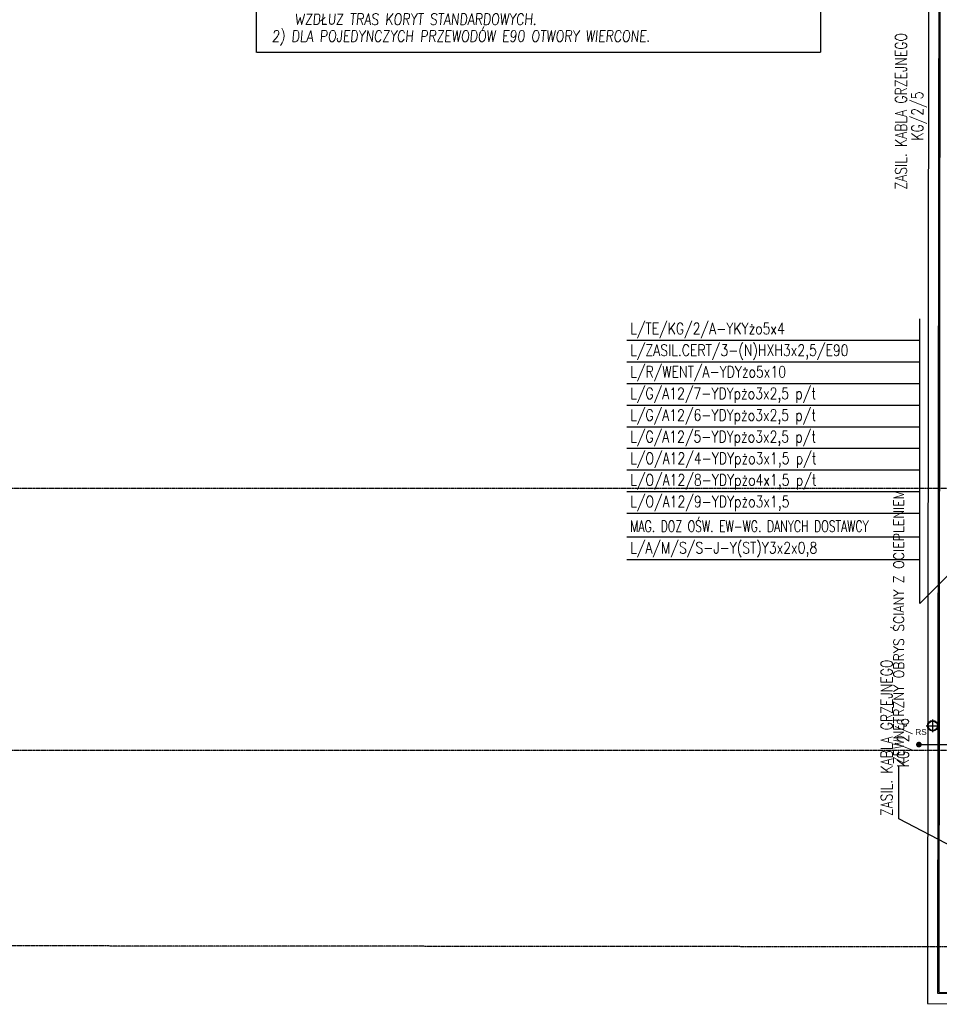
# Model space of a CAD drawing. Header units: inches. Extents: x -145354 to -97635, y 38777 to 78670.
# Tile 178 of 231: x -141192 to -139577, y 66625 to 68353. Entities that reach past the tile are written whole.
import ezdxf
from ezdxf.enums import TextEntityAlignment as Align

# ---------------------------------------------------------------- set-up
doc = ezdxf.new("R2010")
doc.units = ezdxf.units.IN
doc.header["$MEASUREMENT"] = 0
doc.linetypes.add('CENTER', pattern=[2, 1.25, -0.25, 0.25, -0.25])
doc.linetypes.add('DASHED2', pattern=[0.375, 0.25, -0.125])
doc.layers.get('0').update_dxf_attribs({"color": 101})
for name, color, linetype in [('E35', 6, 'Continuous'), ('E50', 3, 'Continuous'), ('E50kor', 3, 'Continuous'), ('E90kor', 6, 'Continuous'), ('Ins-ppoz-opis', 240, 'Continuous'), ('Ins-wod', 152, 'Continuous'), ('Ins-wod-opis', 155, 'Continuous'), ('Os-osie glowne', 8, 'CENTER'), ('W-idok', 9, 'Continuous')]:
    doc.layers.add(name, color=color, linetype=linetype)
doc.styles.add('dwg_opis podstawowy', font='romans.shx', dxfattribs={"width": 0.9})
doc.styles.add('KA wymiar', font='romans.shx', dxfattribs={"width": 0.6})
doc.styles.add('ROMANS', font='romans', dxfattribs={"width": 0.85})
doc.styles.add('TYTUL2', font='ARIAL.TTF')
doc.dimstyles.new('KA wymiar', dxfattribs={"dimscale": 50, "dimtxt": 0.23, "dimasz": 0.14, "dimexe": 0, "dimexo": 0, "dimgap": 0.08, "dimtad": 1, "dimdec": 1, "dimrnd": 0.5, "dimzin": 9, "dimdsep": 46, "dimtxsty": 'KA wymiar', "dimblk1": 'UKOS', "dimblk2": 'UKOS', "dimsah": 1, "dimcen": 0.2, "dimse1": 1, "dimse2": 1, "dimclrd": 256, "dimclre": 256, "dimclrt": 2, "dimadec": 3, "dimazin": 0, "dimtfac": 1, "dimtdec": 1, "dimtix": 1, "dimtmove": 2, "dimatfit": 3, "dimldrblk": 'DOT', "dimfxl": 0, "dimtolj": 1, "dimtzin": 9, "dimarcsym": 0})

# ---------------------------------------------------------------- blocks, each defined once
blk = doc.blocks.new('UKOS')
at = {"color": 8}
blk.add_line((1, 0), (-1, 0), dxfattribs=at)
at = {"color": 1}
blk.add_line((0, 1), (0, -1), dxfattribs=at)
at = {"color": 1, "const_width": 0.2}
blk.add_lwpolyline([(0.6, 0.6), (-0.6, -0.6)], dxfattribs=at)
blk = doc.blocks.new('rura_spustowa')
at = {"layer": 'Ins-wod', "linetype": 'Continuous'}
for p, q in [((-11.2, 0), (11.2, 0)), ((0, -11.2), (0, 11.2))]:
    blk.add_line(p, q, dxfattribs=at)
at = {"layer": 'Ins-wod', "linetype": 'Continuous', "ltscale": 25}
for radius in [9.25, 8.25]:
    blk.add_circle((0, 0), radius, dxfattribs=at)

msp = doc.modelspace()

# ---------------------------------------------------------------- linework, layer by layer
at = {"layer": 'E35'}
for p, q in [((-139611.51, 67328.49), (-139611.51, 67827.97)), ((-139611.51, 67790.01), (-140125.98, 67790.01)), ((-139611.51, 67752.05), (-140125.98, 67752.05)), ((-139180, 67760), (-139611.51, 67328.49)), ((-139611.51, 67714.09), (-140125.98, 67714.09)), ((-139611.51, 67714.09), (-140125.98, 67714.09)), ((-139611.51, 67676.13), (-140125.98, 67676.13)), ((-139611.51, 67676.13), (-140125.98, 67676.13)), ((-139611.51, 67638.17), (-140125.98, 67638.17)), ((-139611.51, 67638.17), (-140125.98, 67638.17)), ((-139611.51, 67600.21), (-140125.98, 67600.21)), ((-139611.51, 67600.21), (-140125.98, 67600.21)), ((-139611.51, 67562.25), (-140125.98, 67562.25)), ((-139611.51, 67562.25), (-140125.98, 67562.25)), ((-139611.51, 67524.29), (-140125.98, 67524.29)), ((-139611.51, 67524.29), (-140125.98, 67524.29)), ((-139611.51, 67486.33), (-140125.98, 67486.33)), ((-139611.51, 67486.33), (-140125.98, 67486.33)), ((-139611.51, 67444.5), (-140125.98, 67444.5)), ((-139611.51, 67405.25), (-140125.98, 67405.25))]:
    msp.add_line(p, q, dxfattribs=at)
at = {"layer": 'E50'}
msp.add_line((-139612.86, 67080.57), (-139500, 67080.64), dxfattribs=at)
at = {"layer": 'E50', "const_width": 5}
msp.add_lwpolyline([(-139615.36, 67080.57, 1), (-139610.36, 67080.57, 1)], format="xyb", close=True, dxfattribs=at)
at = {"layer": 'E50kor', "linetype": 'DASHED2'}
msp.add_lwpolyline([(-140776.02, 68469.94), (-139785.99, 68469.94), (-139785.99, 68295.58), (-140776.02, 68295.58)], close=True, dxfattribs=at)
at = {"layer": 'Os-osie glowne'}
msp.add_line((-137984.11, 66723.75), (-143172.63, 66729.23), dxfattribs=at)
for points in [[(-143172.63, 67530.53), (-137984.11, 67530.53)], [(-143172.63, 67070.53), (-137984.11, 67070.53)]]:
    msp.add_lwpolyline(points, dxfattribs=at)
at = {"layer": 'W-idok'}
for points in [[(-141517.91, 67299.93), (-141519.53, 68969.03), (-139595.51, 68970.89), (-139597.98, 66625.95), (-138315.26, 66624.6), (-138335.24, 70247.53), (-142827.4, 70247.53), (-142803.21, 66627.79), (-141517.26, 66629.02), (-141517.86, 67246.63)], [(-141535.91, 67299.91), (-141537.55, 68987.01), (-139577.5, 68988.91), (-139579.96, 66643.93), (-138333.36, 66642.62), (-138353.15, 70229.53), (-142809.28, 70229.53), (-142785.33, 66645.8), (-141535.28, 66647.01), (-141535.86, 67246.61)], [(-141537.91, 67299.91), (-141539.55, 68989.01), (-139575.49, 68990.91), (-139577.96, 66645.93), (-138335.37, 66644.62), (-138355.13, 70227.53), (-142807.26, 70227.53), (-142783.35, 66647.81), (-141537.28, 66649.01), (-141537.86, 67246.61)]]:
    msp.add_lwpolyline(points, dxfattribs=at)

# ---------------------------------------------------------------- block references
at = {"layer": 'Ins-wod'}
msp.add_blockref('rura_spustowa', (-139588.68, 67113.67), dxfattribs=at)

# ---------------------------------------------------------------- texts
at = {"layer": 'E35', "style": 'ROMANS', "width": 0.8}
for s, p in [('ZASIL. KABLA GRZEJNEGO', (-139644.35, 68192.49)), ('KG/2/5', (-139614.25, 68184.04)), ('ZASIL. KABLA GRZEJNEGO', (-139669.5, 67092.4)), ('KG/2/6', (-139639.4, 67083.94))]:
    msp.add_text(s, height=20, rotation=90, dxfattribs=at).set_placement(p, align=Align.MIDDLE)
at = {"layer": 'E35', "style": 'ROMANS'}
for s, width, p in [('L/TE/KG/2/A-YKYżo5x4', 0.8, (-140119.86, 67800.96)), ('L/ZASIL.CERT/3-(N)HXH3x2,5/E90', 0.8, (-140119.86, 67763)), ('L/R/WENT/A-YDYżo5x10', 0.8, (-140119.86, 67725.04)), ('L/G/A12/7-YDYpżo3x2,5 p/t', 0.8, (-140119.86, 67687.08)), ('L/G/A12/6-YDYpżo3x2,5 p/t', 0.8, (-140119.86, 67649.12)), ('L/G/A12/5-YDYpżo3x2,5 p/t', 0.8, (-140119.86, 67611.16)), ('L/O/A12/4-YDYpżo3x1,5 p/t', 0.8, (-140119.86, 67573.2)), ('L/O/A12/8-YDYpżo4x1,5 p/t', 0.8, (-140119.86, 67535.24)), ('L/O/A12/9-YDYpżo3x1,5 ', 0.8, (-140119.86, 67497.28)), ('MAG. DOZ OŚW. EW-WG. DANYCH DOSTAWCY', 0.7, (-140119.86, 67454.03)), ('L/A/M/S/S-J-Y(ST)Y3x2x0,8', 0.8, (-140119.86, 67416.2))]:
    msp.add_text(s, height=20, dxfattribs=dict(at, width=width)).set_placement(p)
at = {"layer": 'E90kor', "ltscale": 15, "style": 'ROMANS', "oblique": 5, "width": 0.8}
for s, p in [('WZDŁUŻ TRAS KORYT STANDARDOWYCH.', (-140709.9, 68344.07)), ('2) DLA POJEDYNCZYCH PRZEWODÓW E90 OTWORY WIERCONE.', (-140749.36, 68314.43))]:
    msp.add_text(s, height=20, rotation=360, dxfattribs=at).set_placement(p)
at = {"layer": 'Ins-ppoz-opis', "style": 'dwg_opis podstawowy', "width": 0.9}
msp.add_text('ZEWNĘTRZNY OBRYS ŚCIANY Z OCIEPLENIEM', height=18, rotation=90, dxfattribs=at).set_placement((-139639.21, 67045.95))
at = {"layer": 'Ins-wod-opis', "style": 'TYTUL2'}
msp.add_text('RS', height=10.212, dxfattribs=at).set_placement((-139609.17, 67102.74), align=Align.MIDDLE)

# ---------------------------------------------------------------- leaders
at = {"layer": 'Ins-ppoz-opis', "ltscale": 0.038}
msp.add_leader([(-139551.5, 66899.78), (-139648.33, 66949.98), (-139648.39, 67044.05)], dimstyle='KA wymiar', override={"dimscale": 100, "dimgap": 0.0001, "dimtad": 0, "dimdec": 2, "dimtdec": 2}, dxfattribs=at)

doc.saveas('drawing.dxf')
